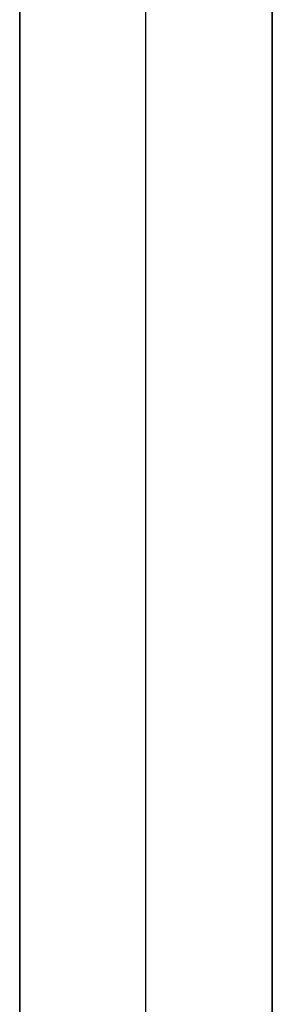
# Model space of a CAD drawing. Header units: millimetres. Extents: x -368 to 368, y -356 to 344.
# Tile 209 of 256: x -353 to -322, y 95 to 212. Entities that reach past the tile are written whole.
import ezdxf

# ---------------------------------------------------------------- set-up
doc = ezdxf.new("R2010")
doc.units = ezdxf.units.MM
doc.layers.add('Livello 01', color=7, linetype='Continuous')

# ---------------------------------------------------------------- blocks, each defined once
blk = doc.blocks.new('MCP144A10_02')
at = {"layer": 'Livello 01', "color": 253, "true_color": 0x999999}
for p, q in [((-312.5, 15, 7.5), (312.5, 15, 7.5)), ((312.5, 0, 15), (-312.5, 0, 15)), ((312.5, 0), (-312.5, 0)), ((312.5, -15, 7.5), (-312.5, -15, 7.5))]:
    blk.add_line(p, q, dxfattribs=at)
for points in [[(-312.5, 15), (312.5, 15)], [(312.5, 15, 15), (-312.5, 15, 15)], [(312.5, -15), (-312.5, -15)], [(-312.5, -15, 15), (312.5, -15, 15)]]:
    blk.add_open_spline(points, degree=1, dxfattribs=at)
blk = doc.blocks.new('MCP144A16_02')
at = {"layer": 'Livello 01', "color": 253, "true_color": 0x999999}
blk.add_line((312.5, -12.25), (-312.5, -12.25), dxfattribs=at)
for points in [[(-312.5, 85), (240.5, 85)], [(240.5, -85), (-312.5, -85)]]:
    blk.add_open_spline(points, degree=1, dxfattribs=at)
blk = doc.blocks.new('MCA144A01_04')
at = {"layer": 'Livello 01', "extrusion": (1, 7.14179e-15, -6.18629e-17), "rotation": 269.9999999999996}
blk.add_blockref('MCP144A16_02', (25, -312.5, -322.5), dxfattribs=at)
at = {"layer": 'Livello 01', "extrusion": (7.14179e-15, -1, -1.11022e-16), "rotation": 90}
for p in [(-337.5, -312.5, -110), (-337.5, -312.5, 45)]:
    blk.add_blockref('MCP144A10_02', p, dxfattribs=at)

msp = doc.modelspace()

# ---------------------------------------------------------------- block references
at = {"layer": 'Livello 01', "extrusion": (0, -1, -5.55112e-16)}
msp.add_blockref('MCA144A01_04', (0, -284.03, 295.97), dxfattribs=at)

doc.saveas('drawing.dxf')
